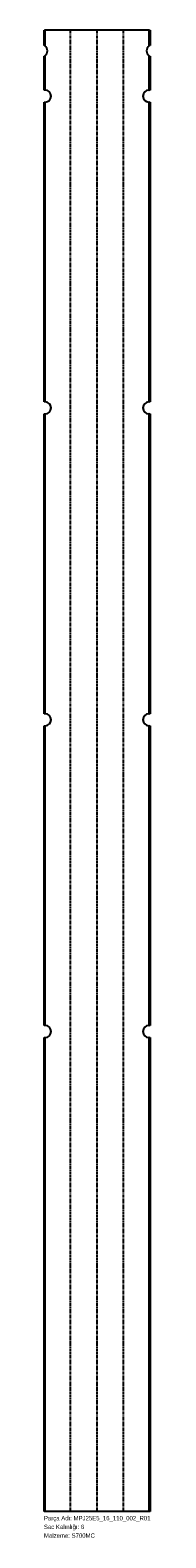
# Model space of a CAD drawing. Header units: millimetres. Extents: x 0 to 298, y -72 to 4086.
import ezdxf

# ---------------------------------------------------------------- set-up
doc = ezdxf.new("R2010")
doc.units = ezdxf.units.MM
for name, pattern in [('SLD-İki-Kısa-Kesik-Çizgili-Uzun-Kesik-Çizgi', [15.748, 8.128, -1.524, 1.524, -1.524, 1.524, -1.524]), ('SLD-Katı', [0]), ('SLD-Sürekli', [0])]:
    doc.linetypes.add(name, pattern=pattern)
doc.layers.add('METIN', color=96, linetype='SLD-Katı')
doc.styles.add('SLDTEXTSTYLE0', font='ARIAL.TTF', dxfattribs={"width": 0.948, "bigfont": 'bigfont'})
doc.styles.add('SLDTEXTSTYLE1', font='ARIAL.TTF', dxfattribs={"width": 0.948})

msp = doc.modelspace()

# ---------------------------------------------------------------- linework, layer by layer
at = {"color": 7, "linetype": 'SLD-Sürekli', "lineweight": 25}
for p, q in [((0.4, 4044.3), (0.4, 4086.4)), ((0.4, 4086.4), (2.7, 4086.4)), ((2.7, 4086.4), (2.7, 4043)), ((290.4, 4086.4), (2.7, 4086.4)), ((290.4, 4043), (290.4, 4086.4)), ((290.4, 4086.4), (292.7, 4086.4)), ((292.7, 4086.4), (292.7, 4044.3)), ((0.4, 3920.9), (0.4, 4014.5)), ((2.7, 4015.8), (2.7, 3920.9)), ((290.4, 3920.9), (290.4, 4015.8)), ((292.7, 4014.5), (292.7, 3920.9)), ((2.7, 3920.9), (0.4, 3920.9)), ((3.4, 3920.9), (2.7, 3920.9)), ((289.7, 3920.9), (290.4, 3920.9)), ((292.7, 3920.9), (290.4, 3920.9)), ((0.4, 3060.9), (0.4, 3887.9)), ((0.4, 3887.9), (2.7, 3887.9)), ((2.7, 3887.9), (2.7, 3060.9)), ((2.7, 3887.9), (3.4, 3887.9)), ((290.4, 3887.9), (289.7, 3887.9)), ((290.4, 3060.9), (290.4, 3887.9)), ((290.4, 3887.9), (292.7, 3887.9)), ((292.7, 3887.9), (292.7, 3060.9)), ((2.7, 3060.9), (0.4, 3060.9)), ((3.4, 3060.9), (2.7, 3060.9)), ((289.7, 3060.9), (290.4, 3060.9)), ((292.7, 3060.9), (290.4, 3060.9)), ((0.4, 2200.9), (0.4, 3027.9)), ((0.4, 3027.9), (2.7, 3027.9)), ((2.7, 3027.9), (2.7, 2200.9)), ((2.7, 3027.9), (3.4, 3027.9)), ((290.4, 3027.9), (289.7, 3027.9)), ((290.4, 2200.9), (290.4, 3027.9)), ((290.4, 3027.9), (292.7, 3027.9)), ((292.7, 3027.9), (292.7, 2200.9)), ((2.7, 2200.9), (0.4, 2200.9)), ((0.4, 1340.9), (0.4, 2167.9)), ((0.4, 2167.9), (2.7, 2167.9)), ((3.4, 2200.9), (2.7, 2200.9)), ((2.7, 2167.9), (2.7, 1340.9)), ((2.7, 2167.9), (3.4, 2167.9)), ((289.7, 2200.9), (290.4, 2200.9)), ((290.4, 2167.9), (289.7, 2167.9)), ((292.7, 2200.9), (290.4, 2200.9)), ((290.4, 1340.9), (290.4, 2167.9)), ((290.4, 2167.9), (292.7, 2167.9)), ((292.7, 2167.9), (292.7, 1340.9)), ((2.7, 1340.9), (0.4, 1340.9)), ((3.4, 1340.9), (2.7, 1340.9)), ((289.7, 1340.9), (290.4, 1340.9)), ((292.7, 1340.9), (290.4, 1340.9)), ((0.4, 0.4), (0.4, 1307.9)), ((0.4, 1307.9), (2.7, 1307.9)), ((2.7, 1307.9), (2.7, 0.4)), ((2.7, 1307.9), (3.4, 1307.9)), ((290.4, 1307.9), (289.7, 1307.9)), ((290.4, 0.4), (290.4, 1307.9)), ((290.4, 1307.9), (292.7, 1307.9)), ((292.7, 1307.9), (292.7, 0.4)), ((2.7, 0.4), (0.4, 0.4)), ((290.4, 0.4), (2.7, 0.4)), ((292.7, 0.4), (290.4, 0.4))]:
    msp.add_line(p, q, dxfattribs=at)
at = {"color": 7, "linetype": 'SLD-İki-Kısa-Kesik-Çizgili-Uzun-Kesik-Çizgi'}
for p, q in [((73.3, 0.4), (73.3, 4086.4)), ((146.5, 0.4), (146.5, 4086.4)), ((219.7, 0.4), (219.7, 4086.4))]:
    msp.add_line(p, q, dxfattribs=at)
at = {"color": 7, "linetype": 'SLD-Sürekli', "lineweight": 25}
for centre, start, end in [((-6.6, 4029.4), 55.6528, 64.8973), ((-6.6, 4029.4), 304.3472, 55.6528), ((299.7, 4029.4), 124.3472, 235.6528), ((299.7, 4029.4), 115.1027, 124.3472), ((-6.6, 4029.4), 295.1027, 304.3472), ((299.7, 4029.4), 235.6528, 244.8973), ((3.4, 3904.4), 270, 90), ((289.7, 3904.4), 90, 270), ((3.4, 3044.4), 270, 90), ((289.7, 3044.4), 90, 270), ((3.4, 2184.4), 270, 90), ((289.7, 2184.4), 90, 270), ((3.4, 1324.4), 270, 90), ((289.7, 1324.4), 90, 270)]:
    msp.add_arc(centre, 16.5, start, end, dxfattribs=at)

# ---------------------------------------------------------------- texts
at = {"layer": 'METIN', "char_height": 12, "attachment_point": 1}
for s, insert, style in [('Sac Kalınlığı: 6', (0, -36), 'SLDTEXTSTYLE0'), ('Parça Adı: MPJ25E5_16_110_002_R01', (0, -12), 'SLDTEXTSTYLE0'), ('Malzeme: S700MC', (0, -60), 'SLDTEXTSTYLE1')]:
    msp.add_mtext(s, dxfattribs=dict(at, insert=insert, style=style))

doc.saveas('drawing.dxf')
